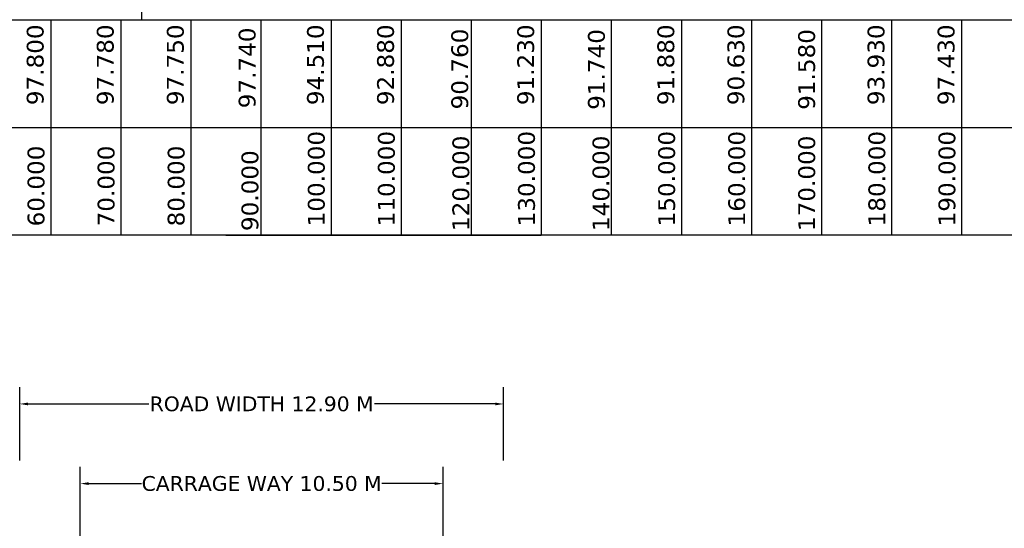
# Model space of a CAD drawing. Header units: feet. Extents: x -7746059455 to -3872100920, y -13315170765 to -6657279710.
# Tile 10 of 34: x -3872997569 to -3872980004, y -6657531360 to -6657522292. Entities that reach past the tile are written whole.
import ezdxf

# ---------------------------------------------------------------- set-up
doc = ezdxf.new("R2010")
doc.units = ezdxf.units.FT
doc.header["$MEASUREMENT"] = 0
doc.header["$PDMODE"] = 34
doc.header["$PDSIZE"] = 40
for name, color, linetype in [('CHAINAGE', 7, 'Continuous'), ('GROUND_LVL', 114, 'Continuous'), ('TEX', 6, 'Continuous')]:
    doc.layers.add(name, color=color, linetype=linetype)
doc.styles.get("Standard").update_dxf_attribs({"font": 'verdana.ttf', "height": 264})
doc.dimstyles.new('Copy of ISO-25--------4', dxfattribs={"dimtxt": 200, "dimasz": 150, "dimexe": 300, "dimexo": 300, "dimgap": 0.02, "dimtad": 0, "dimtih": 1, "dimtoh": 1, "dimdec": 0, "dimlfac": 4, "dimdsep": 46, "dimtxsty": 'Standard', "dimcen": 150, "dimclrd": 1, "dimclre": 1, "dimclrt": 1, "dimadec": 0, "dimazin": 0, "dimtfac": 1, "dimtdec": 0, "dimtmove": 2, "dimatfit": 3, "dimfxl": 300, "dimarcsym": 0})

# ---------------------------------------------------------------- blocks, each defined once
blk = doc.blocks.new('*D58')
at = {"layer": 'Defpoints', "color": 0, "ltscale": 20, "transparency": 16777216}
for p in [(-3872988935.766318, -6657529143.100214), (-3872997568.594825, -6657530450.643258), (-3872988935.766318, -6657530450.643258)]:
    blk.add_point(p, dxfattribs=at)
at = {"layer": 'TEX', "color": 1, "lineweight": -2, "ltscale": 20, "transparency": 16777216}
for p, q in [((-3872997568.594825, -6657530150.643258), (-3872997568.594825, -6657528843.100214)), ((-3872988935.766318, -6657530150.643258), (-3872988935.766318, -6657528843.100214)), ((-3872997418.594825, -6657529143.100214), (-3872995266.24221, -6657529143.100214)), ((-3872989085.766318, -6657529143.100214), (-3872991238.118933, -6657529143.100214))]:
    blk.add_line(p, q, dxfattribs=at)
at = {"layer": 'TEX', "color": 1, "ltscale": 20, "transparency": 16777216}
for points in [[(-3872997418.594825, -6657529118.100214), (-3872997418.594825, -6657529168.100214), (-3872997568.594825, -6657529143.100214)], [(-3872989085.766318, -6657529118.100214), (-3872989085.766318, -6657529168.100214), (-3872988935.766318, -6657529143.100214)]]:
    blk.add_solid(points, dxfattribs=at)
at = {"layer": 'TEX', "color": 1, "ltscale": 20, "transparency": 16777216, "insert": (-3872993252.180572, -6657529143.100214), "char_height": 264, "attachment_point": 5}
blk.add_mtext('ROAD WIDTH 12.90 M', dxfattribs=at)
blk = doc.blocks.new('*D59')
at = {"layer": 'Defpoints', "color": 0, "ltscale": 20, "transparency": 16777216}
for p in [(-3872990014.869881, -6657530563.100204), (-3872996489.491262, -6657532095.353985), (-3872990014.869881, -6657532095.353985)]:
    blk.add_point(p, dxfattribs=at)
at = {"layer": 'TEX', "color": 1, "lineweight": -2, "ltscale": 20, "transparency": 16777216}
for p, q in [((-3872996489.491262, -6657531795.353985), (-3872996489.491262, -6657530263.100204)), ((-3872990014.869881, -6657531795.353985), (-3872990014.869881, -6657530263.100204)), ((-3872996339.491262, -6657530563.100204), (-3872995394.873507, -6657530563.100204)), ((-3872990164.869881, -6657530563.100204), (-3872991109.487637, -6657530563.100204))]:
    blk.add_line(p, q, dxfattribs=at)
at = {"layer": 'TEX', "color": 1, "ltscale": 20, "transparency": 16777216}
for points in [[(-3872996339.491262, -6657530538.100204), (-3872996339.491262, -6657530588.100204), (-3872996489.491262, -6657530563.100204)], [(-3872990164.869881, -6657530538.100204), (-3872990164.869881, -6657530588.100204), (-3872990014.869881, -6657530563.100204)]]:
    blk.add_solid(points, dxfattribs=at)
at = {"layer": 'TEX', "color": 1, "ltscale": 20, "transparency": 16777216, "insert": (-3872993252.180572, -6657530563.100204), "char_height": 264, "attachment_point": 5}
blk.add_mtext('CARRAGE WAY 10.50 M', dxfattribs=at)

msp = doc.modelspace()

# ---------------------------------------------------------------- linework, layer by layer
at = {"layer": 'CHAINAGE', "color": 241}
for p, q in [((-3872997014.688251, -6657522291.858572), (-3872997014.688251, -6657526133.100202)), ((-3872995764.688251, -6657522291.858575), (-3872995764.688251, -6657526133.100204)), ((-3872994514.688251, -6657522291.858575), (-3872994514.688251, -6657526133.100204)), ((-3872993264.688251, -6657522291.858574), (-3872993264.688251, -6657526133.100205)), ((-3872992014.688251, -6657522291.85857), (-3872992014.688251, -6657526133.1002)), ((-3872990764.688251, -6657522291.858575), (-3872990764.688251, -6657526133.100204)), ((-3872989514.688251, -6657522291.858575), (-3872989514.688251, -6657526133.100206)), ((-3872988264.688249, -6657522291.858575), (-3872988264.688249, -6657526133.100204)), ((-3872987014.688251, -6657522291.858574), (-3872987014.688251, -6657526133.100205)), ((-3872985764.688251, -6657522291.858574), (-3872985764.688251, -6657526133.100204)), ((-3872984514.688251, -6657522291.858574), (-3872984514.688251, -6657526133.100204)), ((-3872983264.688251, -6657522291.858576), (-3872983264.688251, -6657526133.100204)), ((-3872982014.688251, -6657522291.858573), (-3872982014.688251, -6657526133.100203)), ((-3872980764.688251, -6657522291.858572), (-3872980764.688251, -6657526133.100202))]:
    msp.add_line(p, q, dxfattribs=at)
at = {"layer": 'CHAINAGE', "color": 3}
msp.add_line((-3873010416.426373, -6657524212.479387), (-3872975139.688251, -6657524212.479385), dxfattribs=at)
msp.add_lwpolyline([(-3872975139.688251, -6657526133.100203), (-3873010416.426373, -6657526133.100202), (-3873010416.426373, -6657522291.858573), (-3872975139.688251, -6657522291.858568)], dxfattribs=at)
at = {"layer": 'GROUND_LVL', "ltscale": 20}
msp.add_line((-3872988264.688249, -6657522291.858573), (-3872987827.188249, -6657522291.858573), dxfattribs=at)
at = {"layer": 'TEX', "ltscale": 20}
for p, q in [((-3872995391.098404, -6657522291.85857), (-3872995391.098405, -6657505439.596628)), ((-3872993889.688249, -6657526133.100203), (-3872993264.688249, -6657526133.100203)), ((-3872993264.688249, -6657526133.100203), (-3872992639.688249, -6657526133.100203)), ((-3872992639.688249, -6657526133.100203), (-3872992014.688249, -6657526133.100203)), ((-3872992014.688251, -6657526133.100202), (-3872991389.688251, -6657526133.100202)), ((-3872991389.688251, -6657526133.100202), (-3872992014.688251, -6657526133.100202)), ((-3872991389.688251, -6657526133.100202), (-3872990764.688251, -6657526133.100202)), ((-3872990764.688251, -6657526133.100202), (-3872990139.688251, -6657526133.100202)), ((-3872990139.688251, -6657526133.100203), (-3872989514.688251, -6657526133.100203)), ((-3872989514.688251, -6657526133.100203), (-3872989514.688251, -6657526133.100203)), ((-3872989514.688251, -6657526133.100203), (-3872988889.688251, -6657526133.100203)), ((-3872988889.688251, -6657526133.100203), (-3872988264.688251, -6657526133.100202))]:
    msp.add_line(p, q, dxfattribs=at)
at = {"layer": 'TEX', "color": 3, "ltscale": 20}
for p, q in [((-3872986389.688251, -6657522291.858573), (-3872986014.688251, -6657522291.858573)), ((-3872993889.688249, -6657524212.479387), (-3872992952.188457, -6657524213.103022)), ((-3872992952.188457, -6657524211.855753), (-3872992014.688664, -6657524212.479387)), ((-3872992952.188457, -6657524212.479387), (-3872992014.688664, -6657524213.103022)), ((-3872992952.188457, -6657524212.479387), (-3872992014.688664, -6657524213.103022)), ((-3872992483.43856, -6657524212.16757), (-3872991545.938768, -6657524212.791204)), ((-3872992014.688664, -6657524212.479387), (-3872991077.188871, -6657524213.103022)), ((-3872991545.938768, -6657524212.16757), (-3872990608.438975, -6657524212.791204)), ((-3872991545.938768, -6657524212.16757), (-3872990608.438975, -6657524212.791204)), ((-3872991545.938768, -6657524212.16757), (-3872990608.438975, -6657524212.791204)), ((-3872991077.188871, -6657524212.479387), (-3872990139.689079, -6657524213.103022)), ((-3872991077.188871, -6657524212.479387), (-3872990139.689079, -6657524213.103022)), ((-3872990608.438975, -6657524212.16757), (-3872989670.939183, -6657524212.791204)), ((-3872990139.689079, -6657524212.479387), (-3872989202.189286, -6657524213.103022)), ((-3872989670.939183, -6657524212.16757), (-3872988733.43939, -6657524212.791204))]:
    msp.add_line(p, q, dxfattribs=at)

# ---------------------------------------------------------------- texts
at = {"layer": 'CHAINAGE', "color": 241}
for s, p in [('97.800', (-3872997142.360728, -6657523815.36135)), ('97.780', (-3872995892.360728, -6657523815.361353)), ('97.750', (-3872994642.360728, -6657523815.361353)), ('97.740', (-3872993361.562844, -6657523871.039293)), ('94.510', (-3872992142.360728, -6657523815.361348)), ('92.880', (-3872990892.360728, -6657523815.361353)), ('90.760', (-3872989568.736493, -6657523891.039294)), ('91.230', (-3872988392.360726, -6657523815.361353)), ('91.740', (-3872987130.600892, -6657523898.548481)), ('91.880', (-3872985892.360728, -6657523815.361352)), ('90.630', (-3872984642.360728, -6657523815.361352)), ('91.580', (-3872983380.727229, -6657523898.54848)), ('93.930', (-3872982142.360728, -6657523815.361351)), ('97.430', (-3872980892.360728, -6657523815.36135))]:
    msp.add_text(s, height=300, rotation=90, dxfattribs=at).set_placement(p)
at = {"layer": 'CHAINAGE', "color": 241, "char_height": 300, "width": 1234.1875, "rotation": 90}
for s, insert, attachment_point in [('100.000', (-3872992122.061399, -6657525976.768818), 7), ('110.000', (-3872990872.061399, -6657525976.768823), 7), ('120.000', (-3872989849.468482, -6657526059.955951), 1), ('130.000', (-3872988372.061397, -6657525976.768823), 7), ('140.000', (-3872987349.468482, -6657526059.95595), 1), ('150.000', (-3872985872.061399, -6657525976.768822), 7), ('160.000', (-3872984622.061399, -6657525976.768822), 7), ('170.000', (-3872983679.468481, -6657526059.955951), 1), ('180.000', (-3872982122.061399, -6657525976.768821), 7), ('190.000', (-3872980872.061399, -6657525976.76882), 7), ('60.000', (-3872997122.061399, -6657525976.76882), 7), ('70.000', (-3872995872.061399, -6657525976.768823), 7), ('80.000', (-3872994622.061399, -6657525976.768823), 7), ('90.000', (-3872993611.968482, -6657526059.95595), 1)]:
    msp.add_mtext(s, dxfattribs=dict(at, insert=insert, attachment_point=attachment_point))

# ---------------------------------------------------------------- dimensions: what is measured, and where the dimension line sits
at = {"layer": 'TEX', "ltscale": 20}
for base, p1, p2, text, picture, middle in [((-3872988935.766318, -6657529143.100214), (-3872997568.594825, -6657530450.643258), (-3872988935.766318, -6657530450.643258), 'ROAD WIDTH 12.90 M', '*D58', (-3872993252.180572, -6657529143.100214)), ((-3872990014.869881, -6657530563.100204), (-3872996489.491262, -6657532095.353985), (-3872990014.869881, -6657532095.353985), 'CARRAGE WAY 10.50 M', '*D59', (-3872993252.180572, -6657530563.100204))]:
    dim = msp.add_linear_dim(base=base, p1=p1, p2=p2, text=text, dimstyle='Copy of ISO-25--------4', dxfattribs=at)
    dim.commit()
    dim.dimension.update_dxf_attribs({"geometry": picture, "text_midpoint": middle})

doc.saveas('drawing.dxf')
